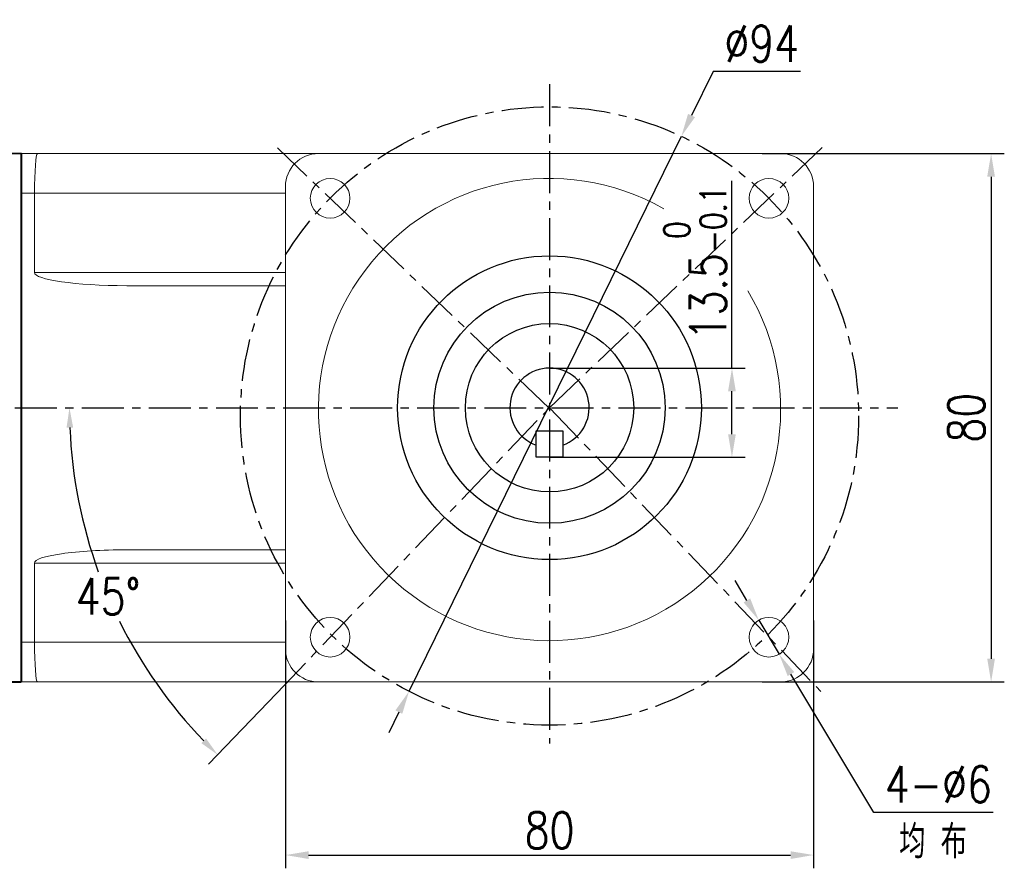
# Model space of a CAD drawing. Header units: inches. Extents: x -753 to 5070, y -3075 to 1581.
# Tile 79 of 178: x 3743 to 3892, y -2166 to -2038. Entities that reach past the tile are written whole.
import ezdxf

# ---------------------------------------------------------------- set-up
doc = ezdxf.new("R2010")
doc.units = ezdxf.units.IN
doc.header["$LTSCALE"] = 10
doc.header["$MEASUREMENT"] = 0
doc.linetypes.add('CENTER', pattern=[10.16, 6.35, -1.27, 1.27, -1.27])
for name, color, linetype in [('1轮廓实线层', 7, 'Continuous'), ('3中心线层', 1, 'CENTER'), ('6文字层', 3, 'Continuous'), ('7标注层', 4, 'Continuous')]:
    doc.layers.add(name, color=color, linetype=linetype)
doc.layers.add('图层2', color=4, linetype='Continuous', lineweight=40)
doc.styles.add('PC_TEXTSTYLE', font='isocp.shx', dxfattribs={"width": 0.8, "bigfont": 'HZFS.SHX'})
doc.styles.add('TH_GBDIM', font='romans.shx', dxfattribs={"width": 0.8, "bigfont": 'gbcbig.shx'})
doc.dimstyles.new('TH_GBDIM', dxfattribs={"dimtxt": 3.5, "dimasz": 2.5, "dimexe": 2, "dimexo": 0, "dimgap": 1, "dimtad": 1, "dimdec": 4, "dimdsep": 46, "dimtxsty": 'TH_GBDIM', "dimcen": 0.09, "dimclrd": 4, "dimclre": 4, "dimclrt": 3, "dimadec": 0, "dimazin": 0, "dimtfac": 1, "dimtdec": 4, "dimtmove": 0, "dimatfit": 3, "dimfxl": 1, "dimtzin": 0, "dimarcsym": 0})
doc.dimstyles.new('角度标注', dxfattribs={"dimtxt": 3.5, "dimasz": 3, "dimexe": 2, "dimexo": 0, "dimgap": 1, "dimtad": 1, "dimtih": 1, "dimtoh": 1, "dimdsep": 46, "dimtxsty": 'PC_TEXTSTYLE', "dimsah": 1, "dimcen": 0.09, "dimclrd": 4, "dimclrt": 3, "dimadec": 0, "dimazin": 0, "dimtfac": 0.7, "dimtmove": 0, "dimatfit": 0, "dimfxl": 1, "dimtzin": 0, "dimarcsym": 0})

# ---------------------------------------------------------------- blocks, each defined once
blk = doc.blocks.new('*D428')
at = {"layer": '7标注层', "color": 4, "lineweight": -2, "transparency": 16777216}
for p, q in [((3855.14, -2057.81), (3891.83, -2057.81)), ((3889.83, -2061.31), (3889.83, -2134.31)), ((3855.14, -2137.81), (3891.83, -2137.81))]:
    blk.add_line(p, q, dxfattribs=at)
at = {"layer": '7标注层', "color": 4, "transparency": 16777216}
for points in [[(3889.24, -2061.31), (3890.41, -2061.31), (3889.83, -2057.81)], [(3889.24, -2134.31), (3890.41, -2134.31), (3889.83, -2137.81)]]:
    blk.add_solid(points, dxfattribs=at)
at = {"layer": 'Defpoints', "color": 0, "transparency": 16777216}
for p in [(3855.14, -2057.81), (3855.14, -2137.81), (3889.83, -2137.81)]:
    blk.add_point(p, dxfattribs=at)
at = {"layer": '7标注层', "color": 3, "transparency": 16777216, "insert": (3886.08, -2097.81), "char_height": 5.5, "attachment_point": 5, "rotation": 90, "style": 'TH_GBDIM'}
blk.add_mtext('{80}{}{}', dxfattribs=at)
blk = doc.blocks.new('*D429')
at = {"layer": '7标注层', "color": 4, "lineweight": -2, "transparency": 16777216}
for p, q in [((3782.95, -2128.53), (3782.95, -2166.03)), ((3862.95, -2128.53), (3862.95, -2166.03)), ((3786.45, -2164.03), (3859.45, -2164.03))]:
    blk.add_line(p, q, dxfattribs=at)
at = {"layer": '7标注层', "color": 4, "transparency": 16777216}
for points in [[(3786.45, -2163.45), (3786.45, -2164.62), (3782.95, -2164.03)], [(3859.45, -2163.45), (3859.45, -2164.62), (3862.95, -2164.03)]]:
    blk.add_solid(points, dxfattribs=at)
at = {"layer": 'Defpoints', "color": 0, "transparency": 16777216}
for p in [(3782.95, -2128.53), (3862.95, -2128.53), (3862.95, -2164.03)]:
    blk.add_point(p, dxfattribs=at)
at = {"layer": '7标注层', "color": 3, "transparency": 16777216, "insert": (3822.95, -2160.28), "char_height": 5.5, "attachment_point": 5, "style": 'TH_GBDIM'}
blk.add_mtext('{80}{}{}', dxfattribs=at)
blk = doc.blocks.new('*D430')
at = {"layer": '7标注层', "color": 4, "lineweight": -2, "transparency": 16777216}
for p, q in [((3852.84, -2125.47), (3851.04, -2122.47)), ((3854.64, -2128.47), (3857.72, -2133.62)), ((3872.08, -2157.56), (3859.52, -2136.62)), ((3890.13, -2157.56), (3872.08, -2157.56))]:
    blk.add_line(p, q, dxfattribs=at)
at = {"layer": '7标注层', "color": 4, "transparency": 16777216}
for points in [[(3853.34, -2125.17), (3852.34, -2125.77), (3854.64, -2128.47)], [(3860.02, -2136.32), (3859.02, -2136.92), (3857.72, -2133.62)]]:
    blk.add_solid(points, dxfattribs=at)
at = {"layer": 'Defpoints', "color": 0, "transparency": 16777216}
for p in [(3854.64, -2128.47), (3857.72, -2133.62)]:
    blk.add_point(p, dxfattribs=at)
at = {"layer": '7标注层', "color": 3, "transparency": 16777216, "insert": (3881.85, -2153.31), "char_height": 5.5, "attachment_point": 5, "style": 'TH_GBDIM'}
blk.add_mtext('{4-∅6}', dxfattribs=at)
blk = doc.blocks.new('*D362')
at = {"layer": '7标注层', "color": 4, "lineweight": -2, "transparency": 16777216}
for p, q in [((3847.72, -2045.4), (3844.46, -2052.05)), ((3860.95, -2045.4), (3847.72, -2045.4)), ((3801.67, -2139.23), (3842.92, -2055.19)), ((3800.13, -2142.37), (3798.59, -2145.52))]:
    blk.add_line(p, q, dxfattribs=at)
at = {"layer": '7标注层', "color": 4, "transparency": 16777216}
for points in [[(3843.93, -2051.79), (3844.98, -2052.3), (3842.92, -2055.19)], [(3799.61, -2142.12), (3800.65, -2142.63), (3801.67, -2139.23)]]:
    blk.add_solid(points, dxfattribs=at)
at = {"layer": 'Defpoints', "color": 0, "transparency": 16777216}
for p in [(3842.92, -2055.19), (3801.67, -2139.23)]:
    blk.add_point(p, dxfattribs=at)
at = {"layer": '7标注层', "color": 3, "transparency": 16777216, "insert": (3855.09, -2041.15), "char_height": 5.5, "attachment_point": 5, "style": 'TH_GBDIM'}
blk.add_mtext('{∅94}{}{}', dxfattribs=at)
blk = doc.blocks.new('*D363')
at = {"layer": '7标注层', "color": 0, "lineweight": -2, "transparency": 16777216}
blk.add_line((3781.59, -2139.55), (3771.31, -2150.29), dxfattribs=at)
at = {"layer": '7标注层', "color": 4, "lineweight": -2, "transparency": 16777216}
for start, end in [(182.3641, 199.9609), (206.393, 223.9125)]:
    blk.add_arc((3822.95, -2096.3), 72.71, start, end, dxfattribs=at)
at = {"layer": '7标注层', "color": 4, "transparency": 16777216}
for points in [[(3749.8, -2099.31), (3750.8, -2099.29), (3750.24, -2096.3)], [(3770.92, -2146.37), (3770.21, -2147.08), (3772.69, -2148.85)]]:
    blk.add_solid(points, dxfattribs=at)
at = {"layer": 'Defpoints', "color": 0, "transparency": 16777216}
for p in [(3649.27, -2096.3), (3822.95, -2096.3), (3875.7, -2096.3), (3752.86, -2115.64), (3781.59, -2139.55)]:
    blk.add_point(p, dxfattribs=at)
at = {"layer": '7标注层', "color": 3, "transparency": 16777216, "insert": (3756.09, -2124.87), "char_height": 5.5, "attachment_point": 5, "style": 'TH_GBDIM'}
blk.add_mtext('45%%d', dxfattribs=at)
blk = doc.blocks.new('*D479')
at = {"layer": '7标注层', "color": 4, "lineweight": -2, "transparency": 16777216}
for p, q in [((3850.58, -2090.3), (3850.58, -2061.96)), ((3822.95, -2090.3), (3852.58, -2090.3)), ((3850.58, -2100.3), (3850.58, -2093.8)), ((3822.95, -2103.8), (3852.58, -2103.8))]:
    blk.add_line(p, q, dxfattribs=at)
at = {"layer": '7标注层', "color": 4, "transparency": 16777216}
for points in [[(3849.99, -2093.8), (3851.16, -2093.8), (3850.58, -2090.3)], [(3849.99, -2100.3), (3851.16, -2100.3), (3850.58, -2103.8)]]:
    blk.add_solid(points, dxfattribs=at)
at = {"layer": 'Defpoints', "color": 0, "transparency": 16777216}
for p in [(3822.95, -2090.3), (3850.58, -2090.3), (3822.95, -2103.8)]:
    blk.add_point(p, dxfattribs=at)
at = {"layer": '7标注层', "color": 3, "transparency": 16777216, "insert": (3844.99, -2074.38), "char_height": 5.5, "attachment_point": 5, "rotation": 90, "style": 'TH_GBDIM'}
blk.add_mtext('13.5{\\H0.7143x;\\S 0^ -0.1;}', dxfattribs=at)

msp = doc.modelspace()

# ---------------------------------------------------------------- linework, layer by layer
at = {"layer": '1轮廓实线层', "color": 7, "linetype": 'Continuous', "lineweight": 15}
for p, q in [((3742.948, -2057.814), (3745.38, -2057.814)), ((3745.38, -2057.814), (3787.948, -2057.814)), ((3857.948, -2057.814), (3787.948, -2057.814)), ((3744.948, -2063.814), (3742.948, -2063.814)), ((3782.948, -2063.814), (3744.948, -2063.814)), ((3744.948, -2075.814), (3744.948, -2063.814)), ((3782.948, -2062.814), (3782.948, -2132.814)), ((3862.948, -2132.814), (3862.948, -2062.814)), ((3744.948, -2075.814), (3782.948, -2075.814)), ((3782.948, -2077.814), (3758.91, -2077.814)), ((3758.91, -2117.814), (3782.948, -2117.814)), ((3744.948, -2119.814), (3744.948, -2131.814)), ((3782.948, -2119.814), (3744.948, -2119.814)), ((3742.948, -2131.814), (3744.948, -2131.814)), ((3744.948, -2131.814), (3782.948, -2131.814)), ((3745.38, -2137.814), (3742.948, -2137.814)), ((3787.948, -2137.814), (3745.38, -2137.814)), ((3787.948, -2137.814), (3857.948, -2137.814))]:
    msp.add_line(p, q, dxfattribs=at)
at = {"layer": '1轮廓实线层'}
for p, q in [((3742.948, -2097.814), (3742.948, -2064.544)), ((3820.948, -2103.799), (3820.948, -2099.799)), ((3820.948, -2099.799), (3822.948, -2099.799)), ((3822.948, -2099.799), (3824.948, -2099.799)), ((3824.948, -2099.799), (3824.948, -2103.799)), ((3824.948, -2103.799), (3820.948, -2103.799))]:
    msp.add_line(p, q, dxfattribs=at)
at = {"layer": '1轮廓实线层', "color": 7, "linetype": 'Continuous', "lineweight": 15}
for centre in [(3789.714, -2064.58), (3856.182, -2064.58), (3789.714, -2131.048), (3856.182, -2131.048)]:
    msp.add_circle(centre, 3, dxfattribs=at)
at = {"layer": '1轮廓实线层'}
for radius in [23, 17.5, 12.75]:
    msp.add_circle((3822.948, -2096.299), radius, dxfattribs=at)
at = {"layer": '1轮廓实线层', "color": 7, "linetype": 'Continuous', "lineweight": 15}
for centre, radius, start, end in [((3787.948, -2062.814), 5, 90, 180), ((3857.948, -2062.814), 5, 0, 90), ((3822.948, -2096.57), 35, 60.34282, 30.86285), ((3787.948, -2132.814), 5, 180, 270), ((3857.948, -2132.814), 5, 270, 0)]:
    msp.add_arc(centre, radius, start, end, dxfattribs=at)
at = {"layer": '1轮廓实线层'}
msp.add_arc((3822.948, -2096.299), 6, 289.47122, 250.52878, dxfattribs=at)
at = {"layer": '1轮廓实线层', "color": 7, "linetype": 'Continuous', "lineweight": 15}
for centre, major_axis, ratio, start_param, end_param in [((3745.38, -2063.814), (0, -6), 0.0719933, 3.1415927, 4.712389), ((3758.91, -2075.814), (-13.962, 0), 0.1432442, 0, 1.5707963), ((3758.91, -2119.814), (13.962, 0), 0.1432442, 1.5707963, 3.1415927), ((3745.38, -2131.814), (0, -6), 0.0719933, 4.712389, 6.2831853)]:
    msp.add_ellipse(centre, major_axis=major_axis, ratio=ratio, start_param=start_param, end_param=end_param, dxfattribs=at)
at = {"layer": '3中心线层', "ltscale": 0.1}
for p, q in [((3822.948, -2047.291), (3822.948, -2147.136)), ((3822.876, -2096.374), (3781.76, -2056.954)), ((3822.948, -2096.299), (3864.263, -2056.867)), ((3609.878, -2096.299), (3875.702, -2096.299)), ((3781.586, -2139.547), (3822.948, -2096.299)), ((3822.948, -2096.299), (3864.032, -2139.255))]:
    msp.add_line(p, q, dxfattribs=at)
msp.add_circle((3822.948, -2097.543), 46.809, dxfattribs=at)
at = {"layer": '图层2', "color": 0}
for p, q in [((3742.948, -2057.814), (3734.948, -2057.897)), ((3742.948, -2057.814), (3742.948, -2137.814)), ((3734.948, -2137.731), (3742.948, -2137.814))]:
    msp.add_line(p, q, dxfattribs=at)

# ---------------------------------------------------------------- texts
at = {"layer": '6文字层', "insert": (3875.889, -2159.505), "char_height": 5, "width": 38.96783, "attachment_point": 1, "style": 'PC_TEXTSTYLE'}
msp.add_mtext('{\\C3;均 布}', dxfattribs=at)

# ---------------------------------------------------------------- dimensions: what is measured, and where the dimension line sits
at = {"layer": '7标注层'}
for p1, p2, text, override, picture, middle in [((3801.672, -2139.232), (3842.915, -2055.189), '{<>}{}{}', {"dimtxt": 5.5, "dimasz": 3.5, "dimgap": 1.5, "dimtoh": 1, "dimdec": 0}, '*D362', (3855.087, -2045.399)), ((3854.64, -2128.475), (3857.725, -2133.621), '{4-<>}', {"dimtxt": 5.5, "dimasz": 3.5, "dimgap": 1.5, "dimtad": 1, "dimjust": 0, "dimtoh": 1, "dimdec": 0, "dimlfac": 1, "dimse1": 0, "dimse2": 0, "dimsd1": 0, "dimsd2": 0, "dimadec": 0}, '*D430', (3881.852, -2157.56))]:
    dim = msp.add_diameter_dim_2p(p1=p1, p2=p2, text=text, dimstyle='TH_GBDIM', override=override, dxfattribs=at)
    dim.commit()
    dim.dimension.update_dxf_attribs({"geometry": picture, "text_midpoint": middle, "dimtype": 163})
for base, p1, p2, text, override, picture, middle in [((3889.828, -2137.814), (3855.142, -2057.814), (3855.142, -2137.814), '{<>}{}{}', {"dimtxt": 5.5, "dimasz": 3.5, "dimdec": 1, "dimadec": 1}, '*D428', (3886.078, -2097.814)), ((3850.576, -2090.299), (3822.948, -2103.799), (3822.948, -2090.299), '<>{\\H0.7143x;\\S 0^ -0.1;}', {"dimtxt": 5.5, "dimasz": 3.5, "dimgap": 1, "dimtad": 1, "dimjust": 0, "dimdec": 1, "dimlfac": 1, "dimse1": 0, "dimse2": 0, "dimsd1": 0, "dimsd2": 0, "dimadec": 1}, '*D479', (3844.993, -2074.38))]:
    dim = msp.add_linear_dim(base=base, p1=p1, p2=p2, angle=90, text=text, dimstyle='TH_GBDIM', override=override, dxfattribs=at)
    dim.commit()
    dim.dimension.update_dxf_attribs({"geometry": picture, "text_midpoint": middle})
dim = msp.add_angular_dim_2l(base=(3752.856, -2115.639), line1=((3781.586, -2139.547), (3822.948, -2096.299)), line2=((3649.272, -2096.299), (3875.702, -2096.299)), text='45%%d', dimstyle='角度标注', override={"dimtxt": 5.5, "dimasz": 3, "dimgap": 1, "dimtad": 1, "dimjust": 0, "dimdec": 2, "dimlfac": 1, "dimtxsty": 'TH_GBDIM', "dimse1": 0, "dimse2": 0, "dimsd1": 0, "dimsd2": 0, "dimadec": 2}, dxfattribs=at)
dim.commit()
dim.dimension.update_dxf_attribs({"geometry": '*D363', "text_midpoint": (3756.086, -2124.871)})
dim = msp.add_linear_dim(base=(3862.948, -2164.034), p1=(3782.948, -2128.525), p2=(3862.948, -2128.525), text='{<>}{}{}', dimstyle='TH_GBDIM', override={"dimtxt": 5.5, "dimasz": 3.5, "dimdec": 1, "dimadec": 1}, dxfattribs=at)
dim.commit()
dim.dimension.update_dxf_attribs({"geometry": '*D429', "text_midpoint": (3822.948, -2160.284)})

doc.saveas('drawing.dxf')
